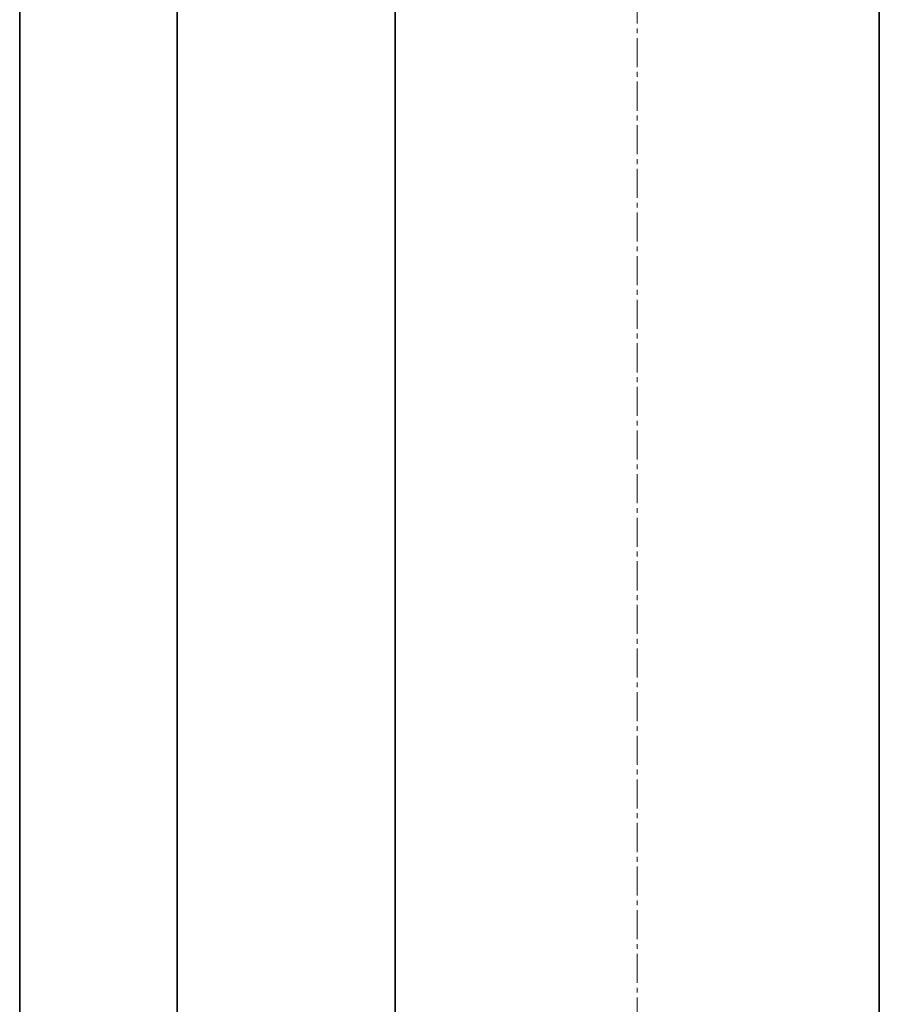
# Model space of a CAD drawing. Header units: millimetres. Extents: x 2945 to 26725, y -1089 to 16127.
# Tile 86 of 150: x 14360 to 14715, y 7081 to 7487. Entities that reach past the tile are written whole.
import ezdxf

# ---------------------------------------------------------------- set-up
doc = ezdxf.new("R2010")
doc.units = ezdxf.units.MM
doc.linetypes.add('点画线', pattern=[18, 12, -2, 2, -2])
doc.layers.add('中心线层', color=1, linetype='点画线', lineweight=18)
doc.layers.add('几何体', color=7, linetype='Continuous', lineweight=35)

msp = doc.modelspace()

# ---------------------------------------------------------------- linework, layer by layer
at = {"layer": '中心线层'}
msp.add_line((14615.254, 7893.876), (14615.254, 5124.821), dxfattribs=at)
at = {"layer": '几何体'}
for p, q in [((14360.254, 7756.852), (14360.254, 6711.852)), ((14425.254, 5256.852), (14425.254, 7656.852)), ((14515.254, 7656.852), (14515.254, 5256.852)), ((14715.254, 5256.852), (14715.254, 7656.852))]:
    msp.add_line(p, q, dxfattribs=at)

doc.saveas('drawing.dxf')
